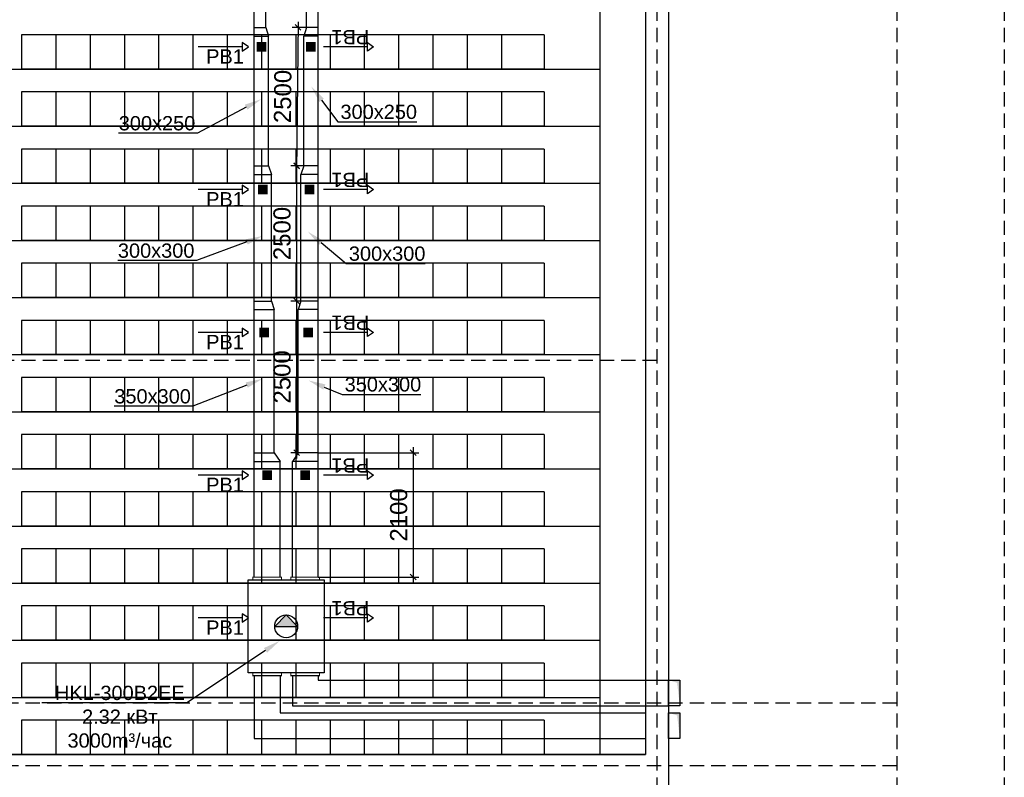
# Model space of a CAD drawing. Header units: inches. Extents: x 8001 to 766003, y -84601 to 563258.
# Tile 23 of 169: x 252082 to 269317, y 89280 to 102544. Entities that reach past the tile are written whole.
import ezdxf
from ezdxf import colors
from ezdxf.entities.mleader import LeaderData, LeaderLine
from ezdxf.math import Vec2, Vec3

# ---------------------------------------------------------------- set-up
doc = ezdxf.new("R2010")
doc.units = ezdxf.units.IN
doc.header["$MEASUREMENT"] = 0
doc.linetypes.add('( Hidden )', pattern=[0.375, 0.25, -0.125])
doc.layers.add('01_Red', color=7, linetype='Continuous')
doc.layers.add('111', color=7, linetype='Continuous')
doc.layers.add('Отопление', color=82, linetype='Continuous', lineweight=25)
doc.layers.add('Т3', color=10, linetype='Continuous', lineweight=25)
doc.styles.get("Standard").update_dxf_attribs({"font": 'arial.ttf'})
doc.dimstyles.new('ISO-25', dxfattribs={"dimtxt": 300, "dimasz": 100, "dimexe": 100, "dimexo": 0, "dimgap": 100, "dimtad": 1, "dimlfac": 0.5, "dimtxsty": 'Standard', "dimblk": 'OBLIQUE', "dimcen": 100, "dimdle": 100, "dimadec": 0, "dimazin": 0, "dimtfac": 1, "dimtmove": 0, "dimatfit": 3, "dimfxl": 1, "dimarcsym": 0})

# ---------------------------------------------------------------- blocks, each defined once
blk = doc.blocks.new('fhgsg')
at = {"color": 1, "linetype": '( Hidden )', "ltscale": 1000}
for p, q in [((241129.6, 159886.5), (241129.6, 111324.1)), ((245329.6, 159886.5), (245329.6, 111324.1)), ((247209.6, 159886.5), (247209.6, 111324.1)), ((241129.6, 133816.5), (169789.1, 133816.5)), ((245329.6, 127816.5), (169789.1, 127816.5)), ((245329.6, 126716.5), (169789.1, 126716.5))]:
    blk.add_line(p, q, dxfattribs=at)
for p, q in [((240929.6, 153966.5), (240929.6, 126916.5)), ((240129.6, 141816.5), (240129.6, 126916.5)), ((240129.6, 141816.5), (240129.6, 126916.5)), ((241329.6, 141816.5), (241329.6, 114366.5)), ((230007.1, 139516.5), (230007.1, 138916.5)), ((239157.1, 139516.5), (230007.1, 139516.5)), ((230607.1, 139516.5), (230607.1, 138916.5)), ((231207.1, 139516.5), (231207.1, 138916.5)), ((231807.1, 139516.5), (231807.1, 138916.5)), ((232407.1, 139516.5), (232407.1, 138916.5)), ((233007.1, 139516.5), (233007.1, 138916.5)), ((233607.1, 139516.5), (233607.1, 138916.5)), ((234207.1, 139516.5), (234207.1, 138916.5)), ((234807.1, 139516.5), (234807.1, 138916.5)), ((235407.1, 139516.5), (235407.1, 138916.5)), ((236007.1, 139516.5), (236007.1, 138916.5)), ((236607.1, 139516.5), (236607.1, 138916.5)), ((237207.1, 139516.5), (237207.1, 138916.5)), ((237807.1, 139516.5), (237807.1, 138916.5)), ((238407.1, 139516.5), (238407.1, 138916.5)), ((239157.1, 139516.5), (239157.1, 138916.5)), ((239157.1, 138916.5), (230007.1, 138916.5)), ((230007.1, 138516.5), (230007.1, 137916.5)), ((239157.1, 138516.5), (230007.1, 138516.5)), ((230607.1, 138516.5), (230607.1, 137916.5)), ((231207.1, 138516.5), (231207.1, 137916.5)), ((231807.1, 138516.5), (231807.1, 137916.5)), ((232407.1, 138516.5), (232407.1, 137916.5)), ((233007.1, 138516.5), (233007.1, 137916.5)), ((233607.1, 138516.5), (233607.1, 137916.5)), ((234207.1, 138516.5), (234207.1, 137916.5)), ((234807.1, 138516.5), (234807.1, 137916.5)), ((235407.1, 138516.5), (235407.1, 137916.5)), ((236007.1, 138516.5), (236007.1, 137916.5)), ((236607.1, 138516.5), (236607.1, 137916.5)), ((237207.1, 138516.5), (237207.1, 137916.5)), ((237807.1, 138516.5), (237807.1, 137916.5)), ((238407.1, 138516.5), (238407.1, 137916.5)), ((239157.1, 138516.5), (239157.1, 137916.5)), ((239157.1, 137916.5), (230007.1, 137916.5)), ((230007.1, 137516.5), (230007.1, 136916.5)), ((239157.1, 137516.5), (230007.1, 137516.5)), ((230607.1, 137516.5), (230607.1, 136916.5)), ((231207.1, 137516.5), (231207.1, 136916.5)), ((231807.1, 137516.5), (231807.1, 136916.5)), ((232407.1, 137516.5), (232407.1, 136916.5)), ((233007.1, 137516.5), (233007.1, 136916.5)), ((233607.1, 137516.5), (233607.1, 136916.5)), ((234207.1, 137516.5), (234207.1, 136916.5)), ((234807.1, 137516.5), (234807.1, 136916.5)), ((235407.1, 137516.5), (235407.1, 136916.5)), ((236007.1, 137516.5), (236007.1, 136916.5)), ((236607.1, 137516.5), (236607.1, 136916.5)), ((237207.1, 137516.5), (237207.1, 136916.5)), ((237807.1, 137516.5), (237807.1, 136916.5)), ((238407.1, 137516.5), (238407.1, 136916.5)), ((239157.1, 137516.5), (239157.1, 136916.5)), ((239157.1, 136916.5), (230007.1, 136916.5)), ((230007.1, 136516.5), (230007.1, 135916.5)), ((239157.1, 136516.5), (230007.1, 136516.5)), ((230607.1, 136516.5), (230607.1, 135916.5)), ((231207.1, 136516.5), (231207.1, 135916.5)), ((231807.1, 136516.5), (231807.1, 135916.5)), ((232407.1, 136516.5), (232407.1, 135916.5)), ((233007.1, 136516.5), (233007.1, 135916.5)), ((233607.1, 136516.5), (233607.1, 135916.5)), ((234207.1, 136516.5), (234207.1, 135916.5)), ((234807.1, 136516.5), (234807.1, 135916.5)), ((235407.1, 136516.5), (235407.1, 135916.5)), ((236007.1, 136516.5), (236007.1, 135916.5)), ((236607.1, 136516.5), (236607.1, 135916.5)), ((237207.1, 136516.5), (237207.1, 135916.5)), ((237807.1, 136516.5), (237807.1, 135916.5)), ((238407.1, 136516.5), (238407.1, 135916.5)), ((239157.1, 136516.5), (239157.1, 135916.5)), ((239157.1, 135916.5), (230007.1, 135916.5)), ((230007.1, 135516.5), (230007.1, 134916.5)), ((239157.1, 135516.5), (230007.1, 135516.5)), ((230607.1, 135516.5), (230607.1, 134916.5)), ((231207.1, 135516.5), (231207.1, 134916.5)), ((231807.1, 135516.5), (231807.1, 134916.5)), ((232407.1, 135516.5), (232407.1, 134916.5)), ((233007.1, 135516.5), (233007.1, 134916.5)), ((233607.1, 135516.5), (233607.1, 134916.5)), ((234207.1, 135516.5), (234207.1, 134916.5)), ((234807.1, 135516.5), (234807.1, 134916.5)), ((235407.1, 135516.5), (235407.1, 134916.5)), ((236007.1, 135516.5), (236007.1, 134916.5)), ((236607.1, 135516.5), (236607.1, 134916.5)), ((237207.1, 135516.5), (237207.1, 134916.5)), ((237807.1, 135516.5), (237807.1, 134916.5)), ((238407.1, 135516.5), (238407.1, 134916.5)), ((239157.1, 135516.5), (239157.1, 134916.5)), ((239157.1, 134916.5), (230007.1, 134916.5)), ((230007.1, 134516.5), (230007.1, 133916.5)), ((239157.1, 134516.5), (230007.1, 134516.5)), ((230607.1, 134516.5), (230607.1, 133916.5)), ((231207.1, 134516.5), (231207.1, 133916.5)), ((231807.1, 134516.5), (231807.1, 133916.5)), ((232407.1, 134516.5), (232407.1, 133916.5)), ((233007.1, 134516.5), (233007.1, 133916.5)), ((233607.1, 134516.5), (233607.1, 133916.5)), ((234207.1, 134516.5), (234207.1, 133916.5)), ((234807.1, 134516.5), (234807.1, 133916.5)), ((235407.1, 134516.5), (235407.1, 133916.5)), ((236007.1, 134516.5), (236007.1, 133916.5)), ((236607.1, 134516.5), (236607.1, 133916.5)), ((237207.1, 134516.5), (237207.1, 133916.5)), ((237807.1, 134516.5), (237807.1, 133916.5)), ((238407.1, 134516.5), (238407.1, 133916.5)), ((239157.1, 134516.5), (239157.1, 133916.5)), ((239157.1, 133916.5), (230007.1, 133916.5)), ((230007.1, 133516.5), (230007.1, 132916.5)), ((239157.1, 133516.5), (230007.1, 133516.5)), ((230607.1, 133516.5), (230607.1, 132916.5)), ((231207.1, 133516.5), (231207.1, 132916.5)), ((231807.1, 133516.5), (231807.1, 132916.5)), ((232407.1, 133516.5), (232407.1, 132916.5)), ((233007.1, 133516.5), (233007.1, 132916.5)), ((233607.1, 133516.5), (233607.1, 132916.5)), ((234207.1, 133516.5), (234207.1, 132916.5)), ((234807.1, 133516.5), (234807.1, 132916.5)), ((235407.1, 133516.5), (235407.1, 132916.5)), ((236007.1, 133516.5), (236007.1, 132916.5)), ((236607.1, 133516.5), (236607.1, 132916.5)), ((237207.1, 133516.5), (237207.1, 132916.5)), ((237807.1, 133516.5), (237807.1, 132916.5)), ((238407.1, 133516.5), (238407.1, 132916.5)), ((239157.1, 133516.5), (239157.1, 132916.5)), ((239157.1, 132916.5), (230007.1, 132916.5)), ((230007.1, 132516.5), (230007.1, 131916.5)), ((239157.1, 132516.5), (230007.1, 132516.5)), ((230607.1, 132516.5), (230607.1, 131916.5)), ((231207.1, 132516.5), (231207.1, 131916.5)), ((231807.1, 132516.5), (231807.1, 131916.5)), ((232407.1, 132516.5), (232407.1, 131916.5)), ((233007.1, 132516.5), (233007.1, 131916.5)), ((233607.1, 132516.5), (233607.1, 131916.5)), ((234207.1, 132516.5), (234207.1, 131916.5)), ((234807.1, 132516.5), (234807.1, 131916.5)), ((235407.1, 132516.5), (235407.1, 131916.5)), ((236007.1, 132516.5), (236007.1, 131916.5)), ((236607.1, 132516.5), (236607.1, 131916.5)), ((237207.1, 132516.5), (237207.1, 131916.5)), ((237807.1, 132516.5), (237807.1, 131916.5)), ((238407.1, 132516.5), (238407.1, 131916.5)), ((239157.1, 132516.5), (239157.1, 131916.5)), ((239157.1, 131916.5), (230007.1, 131916.5)), ((230007.1, 131516.5), (230007.1, 130916.5)), ((239157.1, 131516.5), (230007.1, 131516.5)), ((230607.1, 131516.5), (230607.1, 130916.5)), ((231207.1, 131516.5), (231207.1, 130916.5)), ((231807.1, 131516.5), (231807.1, 130916.5)), ((232407.1, 131516.5), (232407.1, 130916.5)), ((233007.1, 131516.5), (233007.1, 130916.5)), ((233607.1, 131516.5), (233607.1, 130916.5)), ((234207.1, 131516.5), (234207.1, 130916.5)), ((234807.1, 131516.5), (234807.1, 130916.5)), ((235407.1, 131516.5), (235407.1, 130916.5)), ((236007.1, 131516.5), (236007.1, 130916.5)), ((236607.1, 131516.5), (236607.1, 130916.5)), ((237207.1, 131516.5), (237207.1, 130916.5)), ((237807.1, 131516.5), (237807.1, 130916.5)), ((238407.1, 131516.5), (238407.1, 130916.5)), ((239157.1, 131516.5), (239157.1, 130916.5)), ((239157.1, 130916.5), (230007.1, 130916.5)), ((230007.1, 130516.5), (230007.1, 129916.5)), ((239157.1, 130516.5), (230007.1, 130516.5)), ((230607.1, 130516.5), (230607.1, 129916.5)), ((231207.1, 130516.5), (231207.1, 129916.5)), ((231807.1, 130516.5), (231807.1, 129916.5)), ((232407.1, 130516.5), (232407.1, 129916.5)), ((233007.1, 130516.5), (233007.1, 129916.5)), ((233607.1, 130516.5), (233607.1, 129916.5)), ((234207.1, 130516.5), (234207.1, 129916.5)), ((234807.1, 130516.5), (234807.1, 129916.5)), ((235407.1, 130516.5), (235407.1, 129916.5)), ((236007.1, 130516.5), (236007.1, 129916.5)), ((236607.1, 130516.5), (236607.1, 129916.5)), ((237207.1, 130516.5), (237207.1, 129916.5)), ((237807.1, 130516.5), (237807.1, 129916.5)), ((238407.1, 130516.5), (238407.1, 129916.5)), ((239157.1, 130516.5), (239157.1, 129916.5)), ((239157.1, 129916.5), (230007.1, 129916.5)), ((230007.1, 129516.5), (230007.1, 128916.5)), ((239157.1, 129516.5), (230007.1, 129516.5)), ((230607.1, 129516.5), (230607.1, 128916.5)), ((231207.1, 129516.5), (231207.1, 128916.5)), ((231807.1, 129516.5), (231807.1, 128916.5)), ((232407.1, 129516.5), (232407.1, 128916.5)), ((233007.1, 129516.5), (233007.1, 128916.5)), ((233607.1, 129516.5), (233607.1, 128916.5)), ((234207.1, 129516.5), (234207.1, 128916.5)), ((234807.1, 129516.5), (234807.1, 128916.5)), ((235407.1, 129516.5), (235407.1, 128916.5)), ((236007.1, 129516.5), (236007.1, 128916.5)), ((236607.1, 129516.5), (236607.1, 128916.5)), ((237207.1, 129516.5), (237207.1, 128916.5)), ((237807.1, 129516.5), (237807.1, 128916.5)), ((238407.1, 129516.5), (238407.1, 128916.5)), ((239157.1, 129516.5), (239157.1, 128916.5)), ((239157.1, 128916.5), (230007.1, 128916.5)), ((230007.1, 128516.5), (230007.1, 127916.5)), ((239157.1, 128516.5), (230007.1, 128516.5)), ((230607.1, 128516.5), (230607.1, 127916.5)), ((231207.1, 128516.5), (231207.1, 127916.5)), ((231807.1, 128516.5), (231807.1, 127916.5)), ((232407.1, 128516.5), (232407.1, 127916.5)), ((233007.1, 128516.5), (233007.1, 127916.5)), ((233607.1, 128516.5), (233607.1, 127916.5)), ((234207.1, 128516.5), (234207.1, 127916.5)), ((234807.1, 128516.5), (234807.1, 127916.5)), ((235407.1, 128516.5), (235407.1, 127916.5)), ((236007.1, 128516.5), (236007.1, 127916.5)), ((236607.1, 128516.5), (236607.1, 127916.5)), ((237207.1, 128516.5), (237207.1, 127916.5)), ((237807.1, 128516.5), (237807.1, 127916.5)), ((238407.1, 128516.5), (238407.1, 127916.5)), ((239157.1, 128516.5), (239157.1, 127916.5)), ((239157.1, 127916.5), (230007.1, 127916.5)), ((230007.1, 127516.5), (230007.1, 126916.5)), ((239157.1, 127516.5), (230007.1, 127516.5)), ((230607.1, 127516.5), (230607.1, 126916.5)), ((231207.1, 127516.5), (231207.1, 126916.5)), ((231807.1, 127516.5), (231807.1, 126916.5)), ((232407.1, 127516.5), (232407.1, 126916.5)), ((233007.1, 127516.5), (233007.1, 126916.5)), ((233607.1, 127516.5), (233607.1, 126916.5)), ((234207.1, 127516.5), (234207.1, 126916.5)), ((234807.1, 127516.5), (234807.1, 126916.5)), ((235407.1, 127516.5), (235407.1, 126916.5)), ((236007.1, 127516.5), (236007.1, 126916.5)), ((236607.1, 127516.5), (236607.1, 126916.5)), ((237207.1, 127516.5), (237207.1, 126916.5)), ((237807.1, 127516.5), (237807.1, 126916.5)), ((238407.1, 127516.5), (238407.1, 126916.5)), ((239157.1, 127516.5), (239157.1, 126916.5)), ((240929.6, 126916.5), (221629.6, 126916.5)), ((229129.6, 126916.5), (240929.6, 126916.5)), ((238929.6, 126916.5), (229779.6, 126916.5)), ((239157.1, 126916.5), (230007.1, 126916.5))]:
    blk.add_line(p, q)
for points in [[(229129.6, 138916.5), (240129.6, 138916.5)], [(229129.6, 137916.5), (240129.6, 137916.5)], [(229129.6, 136916.5), (240129.6, 136916.5)], [(229129.6, 135916.5), (240129.6, 135916.5)], [(229129.6, 134916.5), (240129.6, 134916.5)], [(229129.6, 133916.5), (240129.6, 133916.5)], [(229129.6, 132916.5), (240129.6, 132916.5)], [(229129.6, 131916.5), (240129.6, 131916.5)], [(229129.6, 130916.5), (240129.6, 130916.5)], [(229129.6, 129916.5), (240129.6, 129916.5)], [(229129.6, 128916.5), (240129.6, 128916.5)], [(229129.6, 127916.5), (240129.6, 127916.5)]]:
    blk.add_lwpolyline(points)
blk = doc.blocks.new('_Oblique')
at = {"color": 0, "linetype": 'ByBlock', "lineweight": -2}
blk.add_line((-0.5, -0.5), (0.5, 0.5), dxfattribs=at)
blk = doc.blocks.new('*D347')
at = {"color": 0, "lineweight": -2, "transparency": 16777216}
for p, q in [((257205, 102406), (256853, 102410)), ((256954, 102509), (256927, 99887)), ((257180, 99984), (256828, 99988))]:
    blk.add_line(p, q, dxfattribs=at)
at = {"layer": 'Defpoints', "color": 0, "transparency": 16777216}
for p in [(257205, 102406), (256928, 99987), (257180, 99984)]:
    blk.add_point(p, dxfattribs=at)
at = {"color": 0, "lineweight": -2, "transparency": 16777216, "xscale": 100, "yscale": 100, "zscale": 100}
for p, rotation in [((256953, 102409), 89.4087366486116), ((256928, 99987), 269.4087366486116)]:
    blk.add_blockref('_Oblique', p, dxfattribs=dict(at, rotation=rotation))
at = {"color": 0, "transparency": 16777216, "insert": (256687, 101200), "char_height": 300, "attachment_point": 5, "rotation": 89.4087}
blk.add_mtext('2500', dxfattribs=at)
blk = doc.blocks.new('*D345')
at = {"color": 0, "lineweight": -2, "transparency": 16777216}
for p, q in [((257180, 99984), (256828, 99984)), ((256928, 100084), (256928, 97517)), ((257180, 97617), (256828, 97617))]:
    blk.add_line(p, q, dxfattribs=at)
at = {"layer": 'Defpoints', "color": 0, "transparency": 16777216}
for p in [(257180, 99984), (256928, 97617), (257180, 97617)]:
    blk.add_point(p, dxfattribs=at)
at = {"color": 0, "lineweight": -2, "transparency": 16777216, "xscale": 100, "yscale": 100, "zscale": 100}
for p, rotation in [((256928, 99984), 90), ((256928, 97617), 270)]:
    blk.add_blockref('_Oblique', p, dxfattribs=dict(at, rotation=rotation))
at = {"color": 0, "transparency": 16777216, "insert": (256675, 98801), "char_height": 300, "attachment_point": 5, "rotation": 90}
blk.add_mtext('2500', dxfattribs=at)
blk = doc.blocks.new('*D348')
at = {"color": 0, "lineweight": -2, "transparency": 16777216}
for p, q in [((256928, 97717), (256928, 94862)), ((257180, 97617), (256828, 97617)), ((257180, 94962), (256828, 94962))]:
    blk.add_line(p, q, dxfattribs=at)
at = {"layer": 'Defpoints', "color": 0, "transparency": 16777216}
for p in [(257180, 97617), (256928, 94962), (257180, 94962)]:
    blk.add_point(p, dxfattribs=at)
at = {"color": 0, "lineweight": -2, "transparency": 16777216, "xscale": 100, "yscale": 100, "zscale": 100}
for p, rotation in [((256928, 97617), 90), ((256928, 94962), 270)]:
    blk.add_blockref('_Oblique', p, dxfattribs=dict(at, rotation=rotation))
at = {"color": 0, "transparency": 16777216, "insert": (256675, 96290), "char_height": 300, "attachment_point": 5, "rotation": 90}
blk.add_mtext('2500', dxfattribs=at)
blk = doc.blocks.new('*D349')
at = {"color": 0, "lineweight": -2, "transparency": 16777216}
for p, q in [((257305, 94962), (259070, 94962)), ((258970, 95062), (258970, 92685)), ((257305, 92785), (259070, 92785))]:
    blk.add_line(p, q, dxfattribs=at)
at = {"layer": 'Defpoints', "color": 0, "transparency": 16777216}
for p in [(257305, 94962), (257305, 92785), (258970, 92785)]:
    blk.add_point(p, dxfattribs=at)
at = {"color": 0, "lineweight": -2, "transparency": 16777216, "xscale": 100, "yscale": 100, "zscale": 100}
for p, rotation in [((258970, 94962), 90), ((258970, 92785), 270)]:
    blk.add_blockref('_Oblique', p, dxfattribs=dict(at, rotation=rotation))
at = {"color": 0, "transparency": 16777216, "insert": (258717, 93873), "char_height": 300, "attachment_point": 5, "rotation": 90}
blk.add_mtext('2100', dxfattribs=at)

msp = doc.modelspace()

# ---------------------------------------------------------------- block references
at = {"color": 25}
msp.add_blockref('fhgsg', (22107.029, -37236.897), dxfattribs=at)

# ---------------------------------------------------------------- next in the draw order: hatches: boundary and pattern name
at = {"layer": '01_Red'}
h = msp.add_hatch(color=256, dxfattribs=at)
h.dxf.hatch_style = 1
h.paths.add_polyline_path([(256546.322, 91922.555), (256946.322, 91922.555), (256746.322, 92122.555)])

# ---------------------------------------------------------------- next in the draw order: linework, layer by layer
at = {"color": 1}
for points in [[(256188.822, 92785.055), (256188.822, 112516.078)], [(256388.822, 102406.467), (256388.822, 108030.352)], [(256188.822, 102406.467), (256388.822, 102406.467)], [(256388.822, 102406.467), (256438.822, 102256.467)], [(256188.822, 102256.467), (256438.822, 102256.467)], [(256438.822, 99983.953), (256438.822, 102256.467)], [(256188.822, 99983.953), (256438.822, 99983.953)], [(256438.822, 99983.953), (256488.822, 99833.953)], [(256188.822, 99833.953), (256488.822, 99833.953)], [(256488.822, 97617.465), (256488.822, 99833.953)], [(256188.822, 97617.465), (256488.822, 97617.465)], [(256488.822, 97617.465), (256538.822, 97467.465)], [(256188.822, 97467.465), (256538.822, 97467.465)], [(256538.822, 94961.754), (256538.822, 97467.465)], [(256188.822, 94961.754), (256538.822, 94961.754)], [(256538.822, 94961.754), (256638.822, 94811.754)], [(256188.822, 94811.754), (256638.822, 94811.754)], [(256638.822, 92785.055), (256638.822, 94811.754)], [(256855.341, 91060.055), (256855.341, 90531.909)], [(257305.341, 91060.055), (257305.341, 90982.909)], [(257305.341, 90981.909), (263436.585, 90981.909)], [(256855.341, 90531.909), (263436.585, 90531.909)]]:
    msp.add_lwpolyline(points, dxfattribs=at)
at = {"color": 5}
for points in [[(257305.341, 92785.055), (257305.341, 112516.078)], [(257105.341, 102406.467), (257105.341, 108030.352)], [(257105.341, 102406.467), (257055.341, 102256.467)], [(257305.341, 102406.467), (257105.341, 102406.467)], [(257305.341, 102256.467), (257055.341, 102256.467)], [(257055.341, 99983.953), (257055.341, 102256.467)], [(257055.341, 99983.953), (257005.341, 99833.953)], [(257305.341, 99983.953), (257055.341, 99983.953)], [(257005.341, 97617.465), (257005.341, 99833.953)], [(257305.341, 99833.953), (257005.341, 99833.953)], [(257005.341, 97617.465), (256955.341, 97467.465)], [(257305.341, 97617.465), (257005.341, 97617.465)], [(256955.341, 94961.754), (256955.341, 97467.465)], [(257305.341, 97467.465), (256955.341, 97467.465)], [(256955.341, 94961.754), (256855.341, 94811.754)], [(257305.341, 94961.754), (256955.341, 94961.754)], [(256855.341, 92785.055), (256855.341, 94811.754)], [(257305.341, 94811.754), (256855.341, 94811.754)], [(256188.822, 91060.055), (256188.822, 89959.909)], [(256638.822, 91060.055), (256638.822, 90409.909)], [(256638.822, 90409.909), (263036.585, 90409.909)], [(256188.822, 89959.909), (256638.822, 89959.909)], [(256638.822, 89959.909), (263036.585, 89959.909)]]:
    msp.add_lwpolyline(points, dxfattribs=at)
at = {"color": 1, "ltscale": 100}
for points in [[(255975.931, 102069.731), (255208.629, 102069.731)], [(255975.931, 99569.731), (255208.629, 99569.731)], [(255975.931, 97069.731), (255208.629, 97069.731)], [(255975.931, 94569.731), (255208.629, 94569.731)], [(255975.931, 92069.731), (255208.629, 92069.731)]]:
    msp.add_lwpolyline(points, dxfattribs=at)
for points in [[(256085.931, 102069.731), (255975.931, 102144.731), (255975.931, 101994.731)], [(256085.931, 99569.731), (255975.931, 99644.731), (255975.931, 99494.731)], [(256085.931, 97069.731), (255975.931, 97144.731), (255975.931, 96994.731)], [(256085.931, 94569.731), (255975.931, 94644.731), (255975.931, 94494.731)], [(256085.931, 92069.731), (255975.931, 92144.731), (255975.931, 91994.731)]]:
    msp.add_lwpolyline(points, close=True, dxfattribs=at)
at = {"color": 2, "const_width": 20}
for points in [[(256388.822, 102144.731), (256388.822, 101994.731), (256238.822, 101994.731), (256238.822, 102144.731)], [(257105.341, 102144.731), (257105.341, 101994.731), (257255.341, 101994.731), (257255.341, 102144.731)], [(256413.822, 99644.731), (256413.822, 99494.731), (256263.822, 99494.731), (256263.822, 99644.731)], [(257080.341, 99644.731), (257080.341, 99494.731), (257230.341, 99494.731), (257230.341, 99644.731)], [(256438.822, 97144.731), (256438.822, 96994.731), (256288.822, 96994.731), (256288.822, 97144.731)], [(257055.341, 97144.731), (257055.341, 96994.731), (257205.341, 96994.731), (257205.341, 97144.731)], [(256488.822, 94644.731), (256488.822, 94494.731), (256338.822, 94494.731), (256338.822, 94644.731)], [(257005.341, 94644.731), (257005.341, 94494.731), (257155.341, 94494.731), (257155.341, 94644.731)]]:
    msp.add_lwpolyline(points, close=True, dxfattribs=at)
at = {"color": 2}
for points in [[(256253.822, 102144.731), (256253.822, 101994.731)], [(256273.822, 102144.731), (256273.822, 101994.731)], [(256293.822, 102144.731), (256293.822, 101994.731)], [(256313.822, 102144.731), (256313.822, 101994.731)], [(256333.822, 102144.731), (256333.822, 101994.731)], [(256353.822, 102144.731), (256353.822, 101994.731)], [(256373.822, 102144.731), (256373.822, 101994.731)], [(257120.341, 102144.731), (257120.341, 101994.731)], [(257140.341, 102144.731), (257140.341, 101994.731)], [(257160.341, 102144.731), (257160.341, 101994.731)], [(257180.341, 102144.731), (257180.341, 101994.731)], [(257200.341, 102144.731), (257200.341, 101994.731)], [(257220.341, 102144.731), (257220.341, 101994.731)], [(257240.341, 102144.731), (257240.341, 101994.731)], [(256278.822, 99644.731), (256278.822, 99494.731)], [(256298.822, 99644.731), (256298.822, 99494.731)], [(256318.822, 99644.731), (256318.822, 99494.731)], [(256338.822, 99644.731), (256338.822, 99494.731)], [(256358.822, 99644.731), (256358.822, 99494.731)], [(256378.822, 99644.731), (256378.822, 99494.731)], [(256398.822, 99644.731), (256398.822, 99494.731)], [(257095.341, 99644.731), (257095.341, 99494.731)], [(257115.341, 99644.731), (257115.341, 99494.731)], [(257135.341, 99644.731), (257135.341, 99494.731)], [(257155.341, 99644.731), (257155.341, 99494.731)], [(257175.341, 99644.731), (257175.341, 99494.731)], [(257195.341, 99644.731), (257195.341, 99494.731)], [(257215.341, 99644.731), (257215.341, 99494.731)], [(256303.822, 97144.731), (256303.822, 96994.731)], [(256323.822, 97144.731), (256323.822, 96994.731)], [(256343.822, 97144.731), (256343.822, 96994.731)], [(256363.822, 97144.731), (256363.822, 96994.731)], [(256383.822, 97144.731), (256383.822, 96994.731)], [(256403.822, 97144.731), (256403.822, 96994.731)], [(256423.822, 97144.731), (256423.822, 96994.731)], [(257070.341, 97144.731), (257070.341, 96994.731)], [(257090.341, 97144.731), (257090.341, 96994.731)], [(257110.341, 97144.731), (257110.341, 96994.731)], [(257130.341, 97144.731), (257130.341, 96994.731)], [(257150.341, 97144.731), (257150.341, 96994.731)], [(257170.341, 97144.731), (257170.341, 96994.731)], [(257190.341, 97144.731), (257190.341, 96994.731)], [(256353.822, 94644.731), (256353.822, 94494.731)], [(256373.822, 94644.731), (256373.822, 94494.731)], [(256393.822, 94644.731), (256393.822, 94494.731)], [(256413.822, 94644.731), (256413.822, 94494.731)], [(256433.822, 94644.731), (256433.822, 94494.731)], [(256453.822, 94644.731), (256453.822, 94494.731)], [(256473.822, 94644.731), (256473.822, 94494.731)], [(257020.341, 94644.731), (257020.341, 94494.731)], [(257040.341, 94644.731), (257040.341, 94494.731)], [(257060.341, 94644.731), (257060.341, 94494.731)], [(257080.341, 94644.731), (257080.341, 94494.731)], [(257100.341, 94644.731), (257100.341, 94494.731)], [(257120.341, 94644.731), (257120.341, 94494.731)], [(257140.341, 94644.731), (257140.341, 94494.731)]]:
    msp.add_lwpolyline(points, dxfattribs=at)
at = {"color": 5, "ltscale": 100}
for points in [[(258168.167, 102069.731), (257400.864, 102069.731)], [(258168.167, 99569.731), (257400.864, 99569.731)], [(258168.167, 97069.731), (257400.864, 97069.731)], [(258168.167, 94569.731), (257400.864, 94569.731)], [(258168.167, 92069.731), (257400.864, 92069.731)]]:
    msp.add_lwpolyline(points, dxfattribs=at)
for points in [[(258278.167, 102069.731), (258168.167, 101994.731), (258168.167, 102144.731)], [(258278.167, 99569.731), (258168.167, 99494.731), (258168.167, 99644.731)], [(258278.167, 97069.731), (258168.167, 96994.731), (258168.167, 97144.731)], [(258278.167, 94569.731), (258168.167, 94494.731), (258168.167, 94644.731)], [(258278.167, 92069.731), (258168.167, 91994.731), (258168.167, 92144.731)]]:
    msp.add_lwpolyline(points, close=True, dxfattribs=at)
at = {"lineweight": 30}
msp.add_lwpolyline([(257411.322, 92735.055), (257411.322, 91110.055), (256081.322, 91110.055), (256081.322, 92735.055)], close=True, dxfattribs=at)
at = {"const_width": 20}
for points in [[(256163.822, 92735.055), (256163.822, 92785.055), (256663.822, 92785.055), (256663.822, 92735.055)], [(257328.822, 92735.055), (257328.822, 92785.055), (256828.822, 92785.055), (256828.822, 92735.055)], [(256163.822, 91110.055), (256163.822, 91060.055), (256663.822, 91060.055), (256663.822, 91110.055)], [(257328.822, 91110.055), (257328.822, 91060.055), (256828.822, 91060.055), (256828.822, 91110.055)]]:
    msp.add_lwpolyline(points, dxfattribs=at)
msp.add_lwpolyline([(256546.322, 91922.555), (256946.322, 91922.555), (256746.322, 92122.555), (256546.322, 91922.555)])
at = {"color": 18, "true_color": 0x000000}
for points in [[(263436.585, 90531.909), (263436.585, 90981.909), (263636.585, 90981.909), (263636.585, 90531.909)], [(263636.585, 90409.909), (263636.585, 89959.909), (263436.585, 89959.909), (263436.585, 90409.909)]]:
    msp.add_lwpolyline(points, close=True, dxfattribs=at)
msp.add_circle((256746.322, 91922.555), 200)
at = {"color": 1}
msp.add_solid([(263636.585, 90531.909), (263636.585, 90981.909), (263590.623, 90935.947), (263436.585, 90981.909)], dxfattribs=at)
at = {"color": 5}
msp.add_solid([(263636.585, 89959.909), (263636.585, 90409.909), (263590.623, 90363.947), (263436.585, 90409.909)], dxfattribs=at)

# ---------------------------------------------------------------- next in the draw order: texts
at = {"layer": '111', "color": 5, "ltscale": 15, "char_height": 250, "attachment_point": 9, "rotation": 180}
for insert in [(257539.179, 102363.915), (257539.179, 99863.915), (257539.179, 97363.915), (257539.179, 94863.915), (257539.179, 92363.915)]:
    msp.add_mtext_dynamic_manual_height_columns('РВ1', width=7197.25532, gutter_width=12.5, heights=[0], dxfattribs=dict(at, insert=insert))
at = {"layer": '111', "color": 1, "ltscale": 15, "char_height": 250, "attachment_point": 7}
for insert in [(255346.943, 101775.547), (255346.943, 99275.547), (255346.943, 96775.547), (255346.943, 94275.547), (255346.943, 91775.547)]:
    msp.add_mtext_dynamic_manual_height_columns('РВ1', width=7197.25532, gutter_width=12.5, heights=[0], dxfattribs=dict(at, insert=insert))

# ---------------------------------------------------------------- next in the draw order: dimensions: what is measured, and where the dimension line sits
for p1, p2, distance, text, picture, middle in [((257205.341, 102406.467), (257180.341, 99983.953), -252.314, '2500', '*D347', (256687.382, 101200.426)), ((257180.341, 99983.953), (257180.341, 97617.465), -252.3, '2500', '*D345', (256674.868, 98800.709)), ((257180.341, 97617.465), (257180.341, 94961.754), -252.3, '2500', '*D348', (256674.868, 96289.61)), ((257305.341, 94961.754), (257305.341, 92785.055), 1664.889, '2100', '*D349', (258717.058, 93873.405))]:
    dim = msp.add_aligned_dim(p1=p1, p2=p2, distance=distance, text=text, dimstyle='ISO-25')
    dim.commit()
    dim.dimension.update_dxf_attribs({"geometry": picture, "text_midpoint": middle})

# ---------------------------------------------------------------- next in the draw order: leaders
at = {"layer": 'Отопление', "color": 1}
ml = msp.add_multileader_mtext('Standard', dxfattribs=at)
ml.set_content('HKL-300B2EE 2.32 кВт 3000m³/час', color=1)
ml.set_leader_properties(color=256, linetype='ByLayer', lineweight=-1)
ml.build(insert=Vec2(0, 0))
ml.multileader.update_dxf_attribs({"has_dogleg": 0, "text_left_attachment_type": 6, "text_right_attachment_type": 6, "dogleg_length": 0.36, "arrow_head_size": 300})
ctx = ml.context
ctx.base_point, ctx.char_height, ctx.arrow_head_size, ctx.landing_gap_size, ctx.plane_origin = Vec3(252662.014, 90582.747), 250, 300, 60.75, Vec3(256123.318, 88546.516)
ctx.left_attachment, ctx.right_attachment, ctx.text_align_type = 6, 6, 1
notes = []
notes.append((ctx, [(1, (1, 1, 0), (255008.636, 90582.747), (-1, 0), 0.36, [(0, [(256634.022, 91669.004)], 0, [])])]))
ctx.mtext.insert, ctx.mtext.width, ctx.mtext.alignment, ctx.mtext.flow_direction = Vec3(253835.145, 90882.747), 2454.25067, 2, 5
at = {"layer": 'Т3', "color": 5}
ml = msp.add_multileader_mtext('Standard', dxfattribs=at)
ml.set_content('300х250', color=5)
ml.set_leader_properties(color=256, linetype='ByLayer', lineweight=-1)
ml.build(insert=Vec2(0, 0))
ml.multileader.update_dxf_attribs({"has_dogleg": 0, "text_left_attachment_type": 6, "text_right_attachment_type": 6, "dogleg_length": 0.36, "arrow_head_size": 300})
ctx = ml.context
ctx.base_point, ctx.char_height, ctx.arrow_head_size, ctx.landing_gap_size, ctx.plane_origin = Vec3(257651.751, 100755.958), 250, 300, 60.75, Vec3(251192.071, 102667.073)
ctx.left_attachment, ctx.right_attachment, ctx.text_align_type = 6, 6, 1
notes.append((ctx, [(0, (1, 1, 0), (257651.391, 100755.958), (1, 0), 0.36, [(0, [(257186.434, 101373.004)], 0, [])])]))
ctx.mtext.insert, ctx.mtext.width, ctx.mtext.defined_height, ctx.mtext.alignment, ctx.mtext.flow_direction = Vec3(258366.832, 101055.958), 3726.10327, 2367.809, 2, 5
at = {"layer": 'Т3', "color": 1}
ml = msp.add_multileader_mtext('Standard', dxfattribs=at)
ml.set_content('300х250', color=1)
ml.set_leader_properties(color=256, linetype='ByLayer', lineweight=-1)
ml.build(insert=Vec2(0, 0))
ml.multileader.update_dxf_attribs({"has_dogleg": 0, "text_left_attachment_type": 6, "text_right_attachment_type": 6, "dogleg_length": 0.36, "arrow_head_size": 300})
ctx = ml.context
ctx.base_point, ctx.char_height, ctx.arrow_head_size, ctx.landing_gap_size, ctx.plane_origin = Vec3(253762.228, 100556.628), 250, 300, 60.75, Vec3(247572.378, 98942.654)
ctx.left_attachment, ctx.right_attachment, ctx.text_align_type = 6, 6, 1
notes.append((ctx, [(1, (1, 1, 0), (255192.751, 100556.628), (-1, 0), 0.36, [(0, [(256311.934, 101154.004)], 0, [])])]))
ctx.mtext.insert, ctx.mtext.width, ctx.mtext.defined_height, ctx.mtext.alignment, ctx.mtext.flow_direction = Vec3(254486.47, 100856.628), 3726.10327, 2367.809, 2, 5
ml = msp.add_multileader_mtext('Standard', dxfattribs=at)
ml.set_content('300х300', color=1)
ml.set_leader_properties(color=256, linetype='ByLayer', lineweight=-1)
ml.build(insert=Vec2(0, 0))
ml.multileader.update_dxf_attribs({"has_dogleg": 0, "text_left_attachment_type": 6, "text_right_attachment_type": 6, "dogleg_length": 0.36, "arrow_head_size": 300})
ctx = ml.context
ctx.base_point, ctx.char_height, ctx.arrow_head_size, ctx.landing_gap_size, ctx.plane_origin = Vec3(253746.892, 98326.025), 250, 300, 60.75, Vec3(247557.043, 96469.716)
ctx.left_attachment, ctx.right_attachment, ctx.text_align_type = 6, 6, 1
notes.append((ctx, [(1, (1, 1, 0), (255177.415, 98326.025), (-1, 0), 0.36, [(0, [(256336.934, 98758.004)], 0, [])])]))
ctx.mtext.insert, ctx.mtext.width, ctx.mtext.defined_height, ctx.mtext.alignment, ctx.mtext.flow_direction = Vec3(254471.135, 98626.025), 3726.10327, 2367.809, 2, 5
at = {"layer": 'Т3', "color": 5}
ml = msp.add_multileader_mtext('Standard', dxfattribs=at)
ml.set_content('300х300', color=5)
ml.set_leader_properties(color=256, linetype='ByLayer', lineweight=-1)
ml.build(insert=Vec2(0, 0))
ml.multileader.update_dxf_attribs({"has_dogleg": 0, "text_left_attachment_type": 6, "text_right_attachment_type": 6, "dogleg_length": 0.36, "arrow_head_size": 300})
ctx = ml.context
ctx.base_point, ctx.char_height, ctx.arrow_head_size, ctx.landing_gap_size, ctx.plane_origin = Vec3(257799.159, 98273.379), 250, 300, 60.75, Vec3(251400.457, 100340.902)
ctx.left_attachment, ctx.right_attachment, ctx.text_align_type = 6, 6, 1
notes.append((ctx, [(0, (1, 1, 0), (257798.799, 98273.379), (1, 0), 0.36, [(0, [(257126.934, 98833.004)], 0, [])])]))
ctx.mtext.insert, ctx.mtext.width, ctx.mtext.defined_height, ctx.mtext.alignment, ctx.mtext.flow_direction = Vec3(258514.241, 98573.379), 3726.10327, 2367.809, 2, 5
at = {"layer": 'Т3', "color": 1}
ml = msp.add_multileader_mtext('Standard', dxfattribs=at)
ml.set_content('350х300', color=1)
ml.set_leader_properties(color=256, linetype='ByLayer', lineweight=-1)
ml.build(insert=Vec2(0, 0))
ml.multileader.update_dxf_attribs({"has_dogleg": 0, "text_left_attachment_type": 6, "text_right_attachment_type": 6, "dogleg_length": 0.36, "arrow_head_size": 300})
ctx = ml.context
ctx.base_point, ctx.char_height, ctx.arrow_head_size, ctx.landing_gap_size, ctx.plane_origin = Vec3(253684.457, 95775.815), 250, 300, 60.75, Vec3(247494.608, 93822.57)
ctx.left_attachment, ctx.right_attachment, ctx.text_align_type = 6, 6, 1
notes.append((ctx, [(1, (1, 1, 0), (255114.98, 95775.815), (-1, 0), 0.36, [(0, [(256334.934, 96258.504)], 0, [])])]))
ctx.mtext.insert, ctx.mtext.width, ctx.mtext.defined_height, ctx.mtext.alignment, ctx.mtext.flow_direction = Vec3(254408.7, 96075.815), 3726.10327, 2367.809, 2, 5
at = {"layer": 'Т3', "color": 5}
ml = msp.add_multileader_mtext('Standard', dxfattribs=at)
ml.set_content('350х300', color=5)
ml.set_leader_properties(color=256, linetype='ByLayer', lineweight=-1)
ml.build(insert=Vec2(0, 0))
ml.multileader.update_dxf_attribs({"has_dogleg": 0, "text_left_attachment_type": 6, "text_right_attachment_type": 6, "dogleg_length": 0.36, "arrow_head_size": 300})
ctx = ml.context
ctx.base_point, ctx.char_height, ctx.arrow_head_size, ctx.landing_gap_size, ctx.plane_origin = Vec3(257725.465, 95984.332), 250, 300, 60.75, Vec3(251296.098, 97905.662)
ctx.left_attachment, ctx.right_attachment, ctx.text_align_type = 6, 6, 1
notes.append((ctx, [(0, (1, 1, 0), (257725.105, 95984.332), (1, 0), 0.36, [(0, [(257136.934, 96228.004)], 0, [])])]))
ctx.mtext.insert, ctx.mtext.width, ctx.mtext.defined_height, ctx.mtext.alignment, ctx.mtext.flow_direction = Vec3(258440.546, 96284.332), 3726.10327, 2367.809, 2, 5
for ctx, leaders in notes:
    for number, flags, end, landing, length, lines in leaders:
        leader = LeaderData()
        leader.index, (leader.has_last_leader_line, leader.has_dogleg_vector, leader.attachment_direction) = number, flags
        leader.last_leader_point, leader.dogleg_vector, leader.dogleg_length = Vec3(end), Vec3(landing), length
        for number, points, colour, breaks in lines:
            line = LeaderLine()
            line.index, line.vertices, line.color, line.breaks = number, Vec3.list(points), colors.encode_raw_color(colour), breaks
            leader.lines.append(line)
        ctx.leaders.append(leader)

doc.saveas('drawing.dxf')
